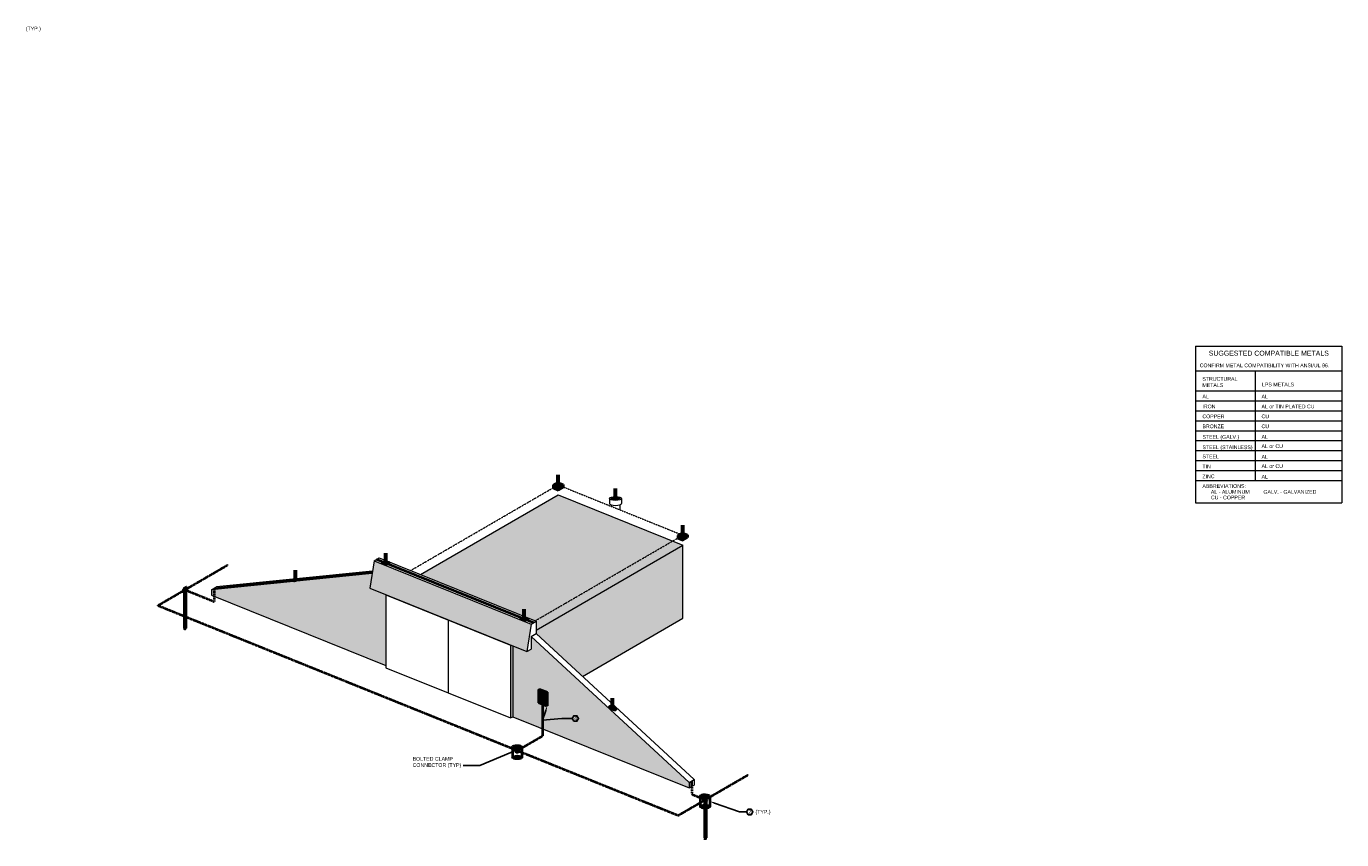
# Model space of a CAD drawing. Header units: inches. Extents: x 0 to 21849, y 0 to 20143.
# Tile 25 of 25: x 3263 to 6435, y 10602 to 12563. Entities that reach past the tile are written whole.
import ezdxf
from ezdxf import colors
from ezdxf.entities.mleader import LeaderData, LeaderLine
from ezdxf.math import Vec2, Vec3

# ---------------------------------------------------------------- set-up
doc = ezdxf.new("R2010")
doc.units = ezdxf.units.IN
doc.header["$MEASUREMENT"] = 0
doc.linetypes.add('DASHED2', pattern=[0.375, 0.25, -0.125])
doc.linetypes.add('HIDDEN2', pattern=[0.1875, 0.125, -0.0625])
for name, color, linetype, lineweight in [('E-ISO-BLDG', 131, 'Continuous', 9), ('E-LPS-ISO', 7, 'DASHED2', 40), ('E-PWR-SYMB', 4, 'Continuous', 35), ('E-STD-TEXT', 7, 'Continuous', 25)]:
    doc.layers.add(name, color=color, linetype=linetype, lineweight=lineweight)
doc.styles.get("Standard").update_dxf_attribs({"font": 'arial.ttf'})

msp = doc.modelspace()

# ---------------------------------------------------------------- hatches: boundary and pattern name
at = {"layer": 'E-ISO-BLDG', "transparency": 33554457}
h = msp.add_hatch(color=7, dxfattribs=at)
h.dxf.hatch_style = 1
h.paths.add_polyline_path([(4845.7, 11312.2), (4545.3, 11433.5), (4213.6, 11241), (4492, 11128.7), (4492, 11107)])
h = msp.add_hatch(color=7, dxfattribs=at)
h.dxf.hatch_style = 1
h.paths.add_polyline_path([(4492, 11107), (4492, 11098.7), (4603.6, 10995.7), (4845.7, 11136.2), (4845.7, 11312.2)])
h.paths.add_polyline_path([(5263.5, 10916), (5286.4, 10916), (5286.4, 10934.6), (5263.5, 10934.6)], flags=9)
h = msp.add_hatch(color=7, dxfattribs=at)
h.dxf.hatch_style = 1
h.paths.add_polyline_path([(4101.5, 11274.3), (4091.2, 11208.3), (4469.5, 11055.6), (4479.9, 11121.6)])
h = msp.add_hatch(color=7, dxfattribs=at)
h.dxf.hatch_style = 1
h.paths.add_polyline_path([(4130.1, 11021.6), (4130.1, 11192.5), (4091.2, 11208.3), (4096.8, 11243.8), (3709.7, 11204.4), (3709.7, 11191.3)])
h = msp.add_hatch(color=7, dxfattribs=at)
h.dxf.hatch_style = 1
h.paths.add_polyline_path([(4435.7, 11069.2), (4430.6, 11071.3), (4430.6, 10895.3), (4435.7, 10898.3)])
h = msp.add_hatch(color=7, dxfattribs=at)
h.dxf.hatch_style = 1
h.paths.add_polyline_path([(4479.9, 11091.6), (4479.9, 11061.6), (4469.5, 11055.6), (4435.7, 11069.2), (4435.7, 10898.3), (4861.4, 10726.5), (4861.4, 10739.6)])
at = {"layer": 'E-LPS-ISO', "linetype": 'Continuous'}
h = msp.add_hatch(dxfattribs=at)
h.set_pattern_fill('AR-CONC', scale=0.5)
h.set_pattern_definition([(50, (1957.4492, 9578.2412), (3.586301, -0.3137607), [0.375, -4.125]), (355, (1957.4492, 9578.241), (-0.6937567, 3.7609607), [0.3, -3.3]), (100.45144, (1957.748, 9578.215), (2.8925442, 3.4472), [0.318701, -3.5057106]), (46.1842, (1957.449, 9579.241), (5.3362067, -0.8275964), [0.5625, -6.1875]), (96.63564, (1957.894, 9579.172), (4.67331, 4.870593), [0.478052, -5.258569]), (351.18416, (1957.449, 9579.241), (4.67331, 4.870593), [0.45, -4.95]), (21, (1957.9492, 9578.9912), (2.9845353, -2.0130945), [0.375, -4.125]), (326, (1957.9492, 9578.991), (1.2165767, 3.6257502), [0.3, -3.3]), (71.45144, (1958.198, 9578.8234), (4.201112, 1.6126558), [0.318701, -3.5057106]), (37.5, (1957.4492, 9578.2412), (0.0607993, 1.66446927), [0, -3.26, 0, -3.35, 0, -3.3125]), (7.5, (1957.4492, 9578.2412), (1.3153477, 1.9720586), [0, -1.91, 0, -3.185, 0, -1.2625]), (327.5, (1956.3342, 9578.2412), (2.6691122, -0.11277436), [0, -1.25, 0, -3.9, 0, -5.175]), (317.5, (1955.8342, 9578.2412), (2.9159308, 0.5005249), [0, -1.625, 0, -2.59, 0, -3.675])])
h.paths.add_polyline_path([(4540.1, 11453.9), (4533.4, 11456.6), (4533.4, 11450)])
h.paths.add_polyline_path([(4545.7, 11451.7), (4540.1, 11453.9), (4533.4, 11450), (4545.7, 11445.1)])
h.paths.add_polyline_path([(4557.1, 11451.7), (4550.4, 11454.4), (4545.7, 11451.7), (4545.7, 11445.1)])
h.paths.add_polyline_path([(4557.1, 11458.3), (4550.4, 11454.4), (4557.1, 11451.7)])
at = {"layer": 'E-LPS-ISO'}
h = msp.add_hatch(color=7, dxfattribs=at)
h.dxf.hatch_style = 1
edge = h.paths.add_edge_path()
edge.add_ellipse((4545.3, 11457.5), major_axis=(2.1, 0.02), ratio=0.336663, start_angle=90, end_angle=180)
edge.add_line((4543.2, 11457.4), (4545.3, 11457.5))
edge.add_line((4545.3, 11457.5), (4545.2, 11458.2))
edge = h.paths.add_edge_path()
edge.add_line((4545.3, 11457.5), (4543.2, 11457.4))
edge.add_ellipse((4545.3, 11457.5), major_axis=(2.1, 0.02), ratio=0.336663, start_angle=180, end_angle=270)
edge.add_line((4545.3, 11456.8), (4545.3, 11457.5))
edge = h.paths.add_edge_path()
edge.add_ellipse((4545.3, 11457.5), major_axis=(2.1, 0.02), ratio=0.336663, start_angle=270, end_angle=360)
edge.add_line((4547.4, 11457.5), (4545.3, 11457.5))
edge.add_line((4545.3, 11457.5), (4545.3, 11456.8))
edge = h.paths.add_edge_path()
edge.add_ellipse((4545.3, 11457.5), major_axis=(2.1, 0.02), ratio=0.336663, start_angle=0, end_angle=89.798)
edge.add_line((4545.3, 11458.2), (4545.3, 11457.5))
edge.add_line((4545.3, 11457.5), (4547.4, 11457.5))
at = {"layer": 'E-LPS-ISO', "linetype": 'Continuous'}
h = msp.add_hatch(color=7, dxfattribs=at)
h.dxf.hatch_style = 1
edge = h.paths.add_edge_path()
edge.add_ellipse((4683.6, 11424.7), major_axis=(2.1, 0.02), ratio=0.336663, start_angle=89.798, end_angle=209.8771)
edge.add_line((4681.8, 11424.4), (4683.6, 11424.7))
edge.add_line((4683.6, 11424.7), (4683.6, 11425.4))
edge = h.paths.add_edge_path()
edge.add_ellipse((4683.6, 11424.7), major_axis=(2.1, 0.02), ratio=0.336663, start_angle=29.8771, end_angle=89.798)
edge.add_line((4683.6, 11425.4), (4683.6, 11424.7))
edge.add_line((4683.6, 11424.7), (4685.5, 11425.1))
edge = h.paths.add_edge_path()
edge.add_ellipse((4683.6, 11424.7), major_axis=(2.1, 0.02), ratio=0.336663, start_angle=209.8771, end_angle=389.8771)
edge.add_line((4685.5, 11425.1), (4681.8, 11424.4))
h = msp.add_hatch(dxfattribs=at)
h.set_pattern_fill('AR-CONC', scale=0.5)
h.set_pattern_definition([(50, (2257.8947, 9457.014), (3.586301, -0.3137607), [0.375, -4.125]), (355, (2257.8947, 9457.014), (-0.6937567, 3.7609607), [0.3, -3.3]), (100.45144, (2258.1935, 9456.9878), (2.8925442, 3.4472), [0.318701, -3.5057106]), (46.1842, (2257.8947, 9458.014), (5.3362067, -0.8275964), [0.5625, -6.1875]), (96.63564, (2258.3394, 9457.945), (4.67331, 4.870593), [0.478052, -5.258569]), (351.18416, (2257.8947, 9458.014), (4.67331, 4.870593), [0.45, -4.95]), (21, (2258.3947, 9457.764), (2.9845353, -2.0130945), [0.375, -4.125]), (326, (2258.3947, 9457.764), (1.2165767, 3.6257502), [0.3, -3.3]), (71.45144, (2258.6434, 9457.596), (4.201112, 1.6126558), [0.318701, -3.5057106]), (37.5, (2257.8947, 9457.0139), (0.0607993, 1.66446927), [0, -3.26, 0, -3.35, 0, -3.3125]), (7.5, (2257.8947, 9457.0139), (1.3153477, 1.9720586), [0, -1.91, 0, -3.185, 0, -1.2625]), (327.5, (2256.7797, 9457.0139), (2.6691122, -0.11277436), [0, -1.25, 0, -3.9, 0, -5.175]), (317.5, (2256.2797, 9457.014), (2.9159308, 0.5005249), [0, -1.625, 0, -2.59, 0, -3.675])])
h.paths.add_polyline_path([(4840.6, 11332.7), (4833.9, 11335.4), (4833.9, 11328.8)])
h.paths.add_polyline_path([(4846.1, 11330.5), (4840.6, 11332.7), (4833.9, 11328.8), (4846.1, 11323.9)])
h.paths.add_polyline_path([(4857.5, 11330.5), (4850.8, 11333.2), (4846.1, 11330.5), (4846.1, 11323.9)])
h.paths.add_polyline_path([(4857.5, 11337.1), (4850.8, 11333.2), (4857.5, 11330.5)])
at = {"layer": 'E-LPS-ISO'}
h = msp.add_hatch(color=7, dxfattribs=at)
h.dxf.hatch_style = 1
edge = h.paths.add_edge_path()
edge.add_ellipse((4845.7, 11336.2), major_axis=(2.1, 0.02), ratio=0.336663, start_angle=90, end_angle=180)
edge.add_line((4843.6, 11336.2), (4845.7, 11336.2))
edge.add_line((4845.7, 11336.2), (4845.7, 11336.9))
edge = h.paths.add_edge_path()
edge.add_line((4845.7, 11336.2), (4843.6, 11336.2))
edge.add_ellipse((4845.7, 11336.2), major_axis=(2.1, 0.02), ratio=0.336663, start_angle=180, end_angle=270)
edge.add_line((4845.7, 11335.5), (4845.7, 11336.2))
edge = h.paths.add_edge_path()
edge.add_ellipse((4845.7, 11336.2), major_axis=(2.1, 0.02), ratio=0.336663, start_angle=270, end_angle=360)
edge.add_line((4847.8, 11336.3), (4845.7, 11336.2))
edge.add_line((4845.7, 11336.2), (4845.7, 11335.5))
edge = h.paths.add_edge_path()
edge.add_ellipse((4845.7, 11336.2), major_axis=(2.1, 0.02), ratio=0.336663, start_angle=0, end_angle=89.798)
edge.add_line((4845.7, 11336.9), (4845.7, 11336.2))
edge.add_line((4845.7, 11336.2), (4847.8, 11336.3))
at = {"layer": 'E-LPS-ISO', "linetype": 'HIDDEN2'}
h = msp.add_hatch(color=7, dxfattribs=at)
h.dxf.hatch_style = 1
edge = h.paths.add_edge_path()
edge.add_ellipse((4129.9, 11268.8), major_axis=(2.1, 0.02), ratio=0.336663, start_angle=141.5787, end_angle=296.4248)
edge.add_line((4130.8, 11268.2), (4128.2, 11269.2))
edge = h.paths.add_edge_path()
edge.add_ellipse((4129.9, 11268.8), major_axis=(2.1, 0.02), ratio=0.336663, start_angle=89.798, end_angle=141.5787)
edge.add_line((4128.2, 11269.2), (4130.8, 11268.2))
edge.add_ellipse((4129.9, 11268.8), major_axis=(2.1, 0.02), ratio=0.336663, start_angle=296.4248, end_angle=337.7654)
edge.add_arc((4132.3, 11280.3), 11.8, 257.9756, 267.5517, ccw=False)
edge.add_line((4129.9, 11268.8), (4129.9, 11269.5))
edge = h.paths.add_edge_path()
edge.add_ellipse((4129.9, 11268.8), major_axis=(2.1, 0.02), ratio=0.336663, start_angle=337.7654, end_angle=449.798)
edge.add_line((4129.9, 11269.5), (4129.9, 11268.8))
edge.add_arc((4132.3, 11280.3), 11.8, 257.9756, 267.5517)
at = {"layer": 'E-LPS-ISO'}
h = msp.add_hatch(color=7, dxfattribs=at)
h.dxf.hatch_style = 1
edge = h.paths.add_edge_path()
edge.add_ellipse((3911.7, 11227.8), major_axis=(1.26, 0.32), ratio=0.336663, start_angle=0, end_angle=360)
h = msp.add_hatch(color=7, dxfattribs=at)
h.dxf.hatch_style = 1
h.paths.add_polyline_path([(3650.1, 11203), (3650.1, 11211.6), (3640.7, 11206.2), (3640.7, 11197.5)])
at = {"layer": 'E-LPS-ISO', "linetype": 'HIDDEN2'}
h = msp.add_hatch(color=7, dxfattribs=at)
h.dxf.hatch_style = 1
h.paths.add_polyline_path([(3645.9, 11204.6), (3644.9, 11204.6), (3644.9, 11112.1), (3645.9, 11112.1)])
at = {"layer": 'E-LPS-ISO'}
h = msp.add_hatch(color=7, dxfattribs=at)
h.dxf.hatch_style = 1
edge = h.paths.add_edge_path()
edge.add_ellipse((4463.7, 11134.1), major_axis=(2.1, 0.02), ratio=0.336663, start_angle=89.798, end_angle=360)
edge.add_ellipse((4463.7, 11134.1), major_axis=(2.1, 0.02), ratio=0.336663, start_angle=0, end_angle=89.798)
at = {"layer": 'E-LPS-ISO', "linetype": 'HIDDEN2'}
h = msp.add_hatch(color=7, dxfattribs=at)
h.dxf.hatch_style = 1
h.paths.add_polyline_path([(3645.4, 11112.1), (3644.9, 11112.1), (3645.4, 11108)])
h.paths.add_polyline_path([(3645.9, 11112.1), (3645.4, 11112.1), (3645.4, 11108)])
at = {"layer": 'E-LPS-ISO'}
h = msp.add_hatch(color=7, dxfattribs=at)
h.dxf.hatch_style = 1
edge = h.paths.add_edge_path()
edge.add_ellipse((4676.7, 10919.1), major_axis=(1.86, -0.97), ratio=0.336663, start_angle=0, end_angle=360)
h = msp.add_hatch(color=7, dxfattribs=at)
h.dxf.hatch_style = 1
h.paths.add_polyline_path([(4442, 10816.9), (4444.4, 10812.7), (4449.2, 10812.7), (4451.6, 10816.9), (4449.2, 10821), (4444.4, 10821)])
h = msp.add_hatch(color=7, dxfattribs=at)
h.dxf.hatch_style = 1
h.paths.add_polyline_path([(4895.2, 10698.3), (4897.6, 10694.2), (4902.4, 10694.2), (4904.8, 10698.3), (4902.4, 10702.5), (4897.6, 10702.5)])
at = {"layer": 'E-LPS-ISO', "linetype": 'HIDDEN2'}
h = msp.add_hatch(color=7, dxfattribs=at)
h.dxf.hatch_style = 1
h.paths.add_polyline_path([(4900.5, 10694.2), (4899.5, 10694.2), (4899.5, 10605.9), (4900.5, 10605.9)])
h = msp.add_hatch(color=7, dxfattribs=at)
h.dxf.hatch_style = 1
h.paths.add_polyline_path([(4900, 10605.9), (4899.5, 10605.9), (4900, 10601.8)])
h.paths.add_polyline_path([(4900.5, 10605.9), (4900, 10605.9), (4900, 10601.8)])
at = {"layer": 'E-PWR-SYMB'}
h = msp.add_hatch(color=7, dxfattribs=at)
h.dxf.hatch_style = 1
h.paths.add_polyline_path([(4500.1, 10965.1), (4498.1, 10964), (4517.4, 10956.2), (4519.3, 10957.3)])
h.paths.add_polyline_path([(4519.3, 10957.3), (4517.4, 10956.2), (4517.4, 10923.8), (4519.3, 10924.9)])
h = msp.add_hatch(dxfattribs=at)
h.set_pattern_fill('ANSI31', scale=30)
h.set_pattern_definition([(45, (2253.4166, 9407.312), (-2.6516504, 2.6516504), [])])
h.paths.add_polyline_path([(4517.4, 10956.2), (4498.1, 10964), (4498.1, 10931.6), (4517.4, 10923.8)])

# ---------------------------------------------------------------- linework, layer by layer
at = {"layer": 'E-ISO-BLDG', "color": 7, "linetype": 'HIDDEN2'}
for p, q in [((4189.2, 11250.8), (4539.5, 11454.2)), ((4551.4, 11455), (4839.6, 11338.7)), ((4491.6, 11130.7), (4840, 11332.9)), ((4500.1, 10965.1), (4498.1, 10964)), ((4519.3, 10957.3), (4517.4, 10956.2)), ((4519.3, 10924.9), (4517.4, 10923.8))]:
    msp.add_line(p, q, dxfattribs=at)
at = {"layer": 'E-ISO-BLDG', "color": 7}
for p, q in [((4213.6, 11241), (4545.3, 11433.5)), ((4545.3, 11433.5), (4845.7, 11312.2)), ((4492, 11107), (4845.7, 11312.2)), ((4845.7, 11136.2), (4845.7, 11312.2)), ((4101.5, 11274.3), (4091.2, 11208.3)), ((4101.5, 11274.3), (4113.7, 11281.3)), ((3709.7, 11204.4), (3709.7, 11191.3)), ((4091.2, 11208.3), (4469.5, 11055.6)), ((3709.7, 11191.3), (4130.1, 11021.6)), ((4130.1, 11192.5), (4130.1, 11016.5)), ((4130.1, 11192.5), (4430.6, 11071.3)), ((4603.6, 10995.7), (4845.7, 11136.2)), ((4280.3, 11131.9), (4280.3, 10955.9)), ((4479.9, 11121.6), (4469.5, 11055.6)), ((4479.9, 11121.6), (4492, 11128.7)), ((4492, 11128.7), (4492, 11098.7)), ((4430.6, 11071.3), (4430.6, 10895.3)), ((4479.9, 11091.6), (4492, 11098.7)), ((4479.9, 11091.6), (4479.9, 11061.6)), ((4469.5, 11055.6), (4479.9, 11061.6)), ((4130.1, 11016.5), (4430.6, 10895.3)), ((4430.6, 10895.3), (4435.7, 10898.3)), ((4435.7, 10898.3), (4861.4, 10726.5)), ((4861.4, 10739.6), (4873.5, 10746.7)), ((4861.4, 10739.6), (4861.4, 10726.5)), ((4861.4, 10726.5), (4873.5, 10733.6)), ((4873.5, 10746.7), (4873.5, 10733.6))]:
    msp.add_line(p, q, dxfattribs=at)
at = {"layer": 'E-ISO-BLDG', "color": 7, "linetype": 'Continuous'}
for p, q in [((4669.1, 11425), (4669.1, 11412.9)), ((4698.2, 11424.5), (4698.2, 11412.5)), ((4673.2, 11409.7), (4673.2, 11405.9)), ((4694.1, 11409.4), (4694.1, 11397.4)), ((3709.7, 11204.4), (3721.8, 11211.4))]:
    msp.add_line(p, q, dxfattribs=at)
at = {"layer": 'E-ISO-BLDG', "color": 7, "lineweight": 9}
for p, q in [((4101.5, 11274.3), (4479.9, 11121.6)), ((4113.7, 11281.3), (4492, 11128.7)), ((4096.8, 11243.8), (3709.7, 11204.4)), ((4097.7, 11249.7), (3721.8, 11211.4)), ((4479.9, 11091.6), (4861.4, 10739.6)), ((4492, 11098.7), (4873.5, 10746.7)), ((4435.7, 11069.2), (4435.7, 10898.3))]:
    msp.add_line(p, q, dxfattribs=at)
at = {"layer": 'E-ISO-BLDG', "color": 7}
msp.add_ellipse((4683.6, 11424.7), major_axis=(14.6, -0.2), ratio=0.31706, dxfattribs=at)
msp.add_ellipse((4683.6, 11412.7), major_axis=(14.6, -0.2), ratio=0.31706, start_param=3.141593, end_param=6.283185, dxfattribs=at)
at = {"layer": 'E-LPS-ISO', "color": 7, "linetype": 'Continuous'}
for p, q in [((4533.4, 11456.6), (4544.8, 11463.2)), ((4533.4, 11456.6), (4545.7, 11451.7)), ((4533.4, 11456.6), (4533.4, 11450)), ((4533.4, 11450), (4545.7, 11445.1)), ((4544.8, 11463.2), (4557.1, 11458.3)), ((4545.3, 11456.8), (4545.2, 11458.2)), ((4545.7, 11451.7), (4557.1, 11458.3)), ((4545.7, 11451.7), (4545.7, 11445.1)), ((4545.7, 11445.1), (4557.1, 11451.7)), ((4557.1, 11458.3), (4557.1, 11451.7)), ((4833.9, 11335.4), (4845.3, 11342)), ((4833.9, 11335.4), (4846.1, 11330.5)), ((4833.9, 11335.4), (4833.9, 11328.8)), ((4833.9, 11328.8), (4846.1, 11323.9)), ((4845.3, 11342), (4857.5, 11337.1)), ((4845.7, 11335.5), (4845.7, 11336.9)), ((4846.1, 11330.5), (4857.5, 11337.1)), ((4846.1, 11330.5), (4846.1, 11323.9)), ((4846.1, 11323.9), (4857.5, 11330.5)), ((4857.5, 11337.1), (4857.5, 11330.5)), ((4485.9, 11125.1), (4107.6, 11277.8)), ((3715.7, 11207.9), (4097.2, 11246.7)), ((4507.7, 10927.7), (4507.7, 10852.2)), ((4434.9, 10825.7), (4434.9, 10800.3)), ((4458.1, 10825.4), (4458.1, 10799.9)), ((4867.5, 10730.1), (4867.5, 10743.1)), ((4888.1, 10707.2), (4888.1, 10681.7)), ((4911.3, 10706.8), (4911.3, 10681.3))]:
    msp.add_line(p, q, dxfattribs=at)
at = {"layer": 'E-LPS-ISO', "color": 7}
for p, q in [((4543.2, 11457.4), (4547.4, 11457.5)), ((4843.6, 11336.2), (4847.8, 11336.3)), ((3580.2, 11166.7), (3748.4, 11264.4)), ((3650.1, 11211.6), (3640.7, 11197.5)), ((3650.1, 11211.6), (3640.7, 11206.2)), ((3640.7, 11206.2), (3650.1, 11203)), ((3640.7, 11206.2), (3640.7, 11197.5)), ((3640.7, 11197.5), (3650.1, 11203)), ((3644.9, 11204.6), (3645.9, 11204.6)), ((3645.4, 11204.6), (3715.7, 11176.2)), ((3650.1, 11211.6), (3650.1, 11203)), ((3715.7, 11207.9), (3715.7, 11194.8)), ((3580.2, 11166.7), (4834.8, 10660.5)), ((3715.7, 11194.8), (3715.7, 11176.2)), ((3644.9, 11112.1), (3645.4, 11108)), ((3644.9, 11112.1), (3645.9, 11112.1)), ((3645.9, 11112.1), (3645.4, 11108)), ((3645.4, 11108), (3645.4, 11112.1)), ((4446.8, 10816.9), (4507.7, 10852.2)), ((4442, 10816.9), (4451.6, 10816.9)), ((4446.3, 10816.9), (4447.3, 10816.9)), ((4834.8, 10660.5), (5003, 10758.1)), ((4867.5, 10730), (4867.5, 10711.5)), ((4867.5, 10711.5), (4900, 10698.3)), ((4895.2, 10698.3), (4904.8, 10698.3)), ((4899.5, 10698.3), (4900.5, 10698.3)), ((4899.5, 10605.9), (4900, 10601.8)), ((4899.5, 10605.9), (4900.5, 10605.9)), ((4900.5, 10605.9), (4900, 10601.8)), ((4900, 10601.8), (4900, 10605.9))]:
    msp.add_line(p, q, dxfattribs=at)
at = {"layer": 'E-LPS-ISO', "color": 7, "linetype": 'Continuous', "lineweight": 60}
for p, q in [((4545.3, 11457.5), (4545.3, 11481.5)), ((4683.6, 11424.7), (4683.6, 11448.7)), ((4845.7, 11336.2), (4845.7, 11360.2)), ((4129.9, 11268.8), (4129.9, 11292.8)), ((3911.7, 11227.8), (3911.7, 11251.8)), ((3644.9, 11204.6), (3644.9, 11112.1)), ((3645.9, 11204.6), (3645.9, 11112.1)), ((4463.7, 11134.1), (4463.7, 11158.1)), ((4676.7, 10919.1), (4676.7, 10943.1)), ((4899.5, 10698.3), (4899.5, 10605.9)), ((4900.5, 10698.3), (4900.5, 10605.9))]:
    msp.add_line(p, q, dxfattribs=at)
at = {"layer": 'E-LPS-ISO', "color": 7, "linetype": 'Continuous'}
for points in [[(4451.6, 10816.9), (4449.2, 10821), (4444.4, 10821), (4442, 10816.9), (4444.4, 10812.7), (4449.2, 10812.7)], [(4904.8, 10698.3), (4902.4, 10702.5), (4897.6, 10702.5), (4895.2, 10698.3), (4897.6, 10694.2), (4902.4, 10694.2)]]:
    msp.add_lwpolyline(points, close=True, dxfattribs=at)
for centre, major_axis, ratio in [((4545.3, 11457.5), (8.41, 0.09), 0.336663), ((4545.3, 11457.5), (4.2, 0.04), 0.336663), ((4545.3, 11457.5), (2.1, 0.02), 0.336663), ((4683.6, 11424.7), (8.41, 0.09), 0.336663), ((4683.6, 11424.7), (4.2, 0.04), 0.336663), ((4683.6, 11424.7), (2.1, 0.02), 0.336663), ((4845.7, 11336.2), (8.41, 0.09), 0.336663), ((4845.7, 11336.2), (4.2, 0.04), 0.336663), ((4845.7, 11336.2), (2.1, 0.02), 0.336663), ((4129.9, 11268.8), (8.41, 0.09), 0.336663), ((4129.9, 11268.8), (4.2, 0.04), 0.336663), ((4129.9, 11268.8), (2.1, 0.02), 0.336663), ((3911.7, 11227.8), (5.06, 1.28), 0.336663), ((3911.7, 11227.8), (2.53, 0.64), 0.336663), ((3911.7, 11227.8), (1.26, 0.32), 0.336663), ((4463.7, 11134.1), (8.41, 0.09), 0.336663), ((4463.7, 11134.1), (4.2, 0.04), 0.336663), ((4463.7, 11134.1), (2.1, 0.02), 0.336663), ((4676.7, 10919.1), (7.46, -3.88), 0.336663), ((4676.7, 10919.1), (3.73, -1.94), 0.336663), ((4676.7, 10919.1), (1.86, -0.97), 0.336663), ((4446.5, 10825.6), (11.6, -0.2), 0.31706), ((4446.5, 10800.1), (11.6, -0.2), 0.31706), ((4899.7, 10707), (11.6, -0.2), 0.31706), ((4899.7, 10681.5), (11.6, -0.2), 0.31706)]:
    msp.add_ellipse(centre, major_axis=major_axis, ratio=ratio, dxfattribs=at)
at = {"layer": 'E-PWR-SYMB', "color": 7}
for p, q in [((4498.1, 10964), (4498.1, 10931.6)), ((4498.1, 10964), (4517.4, 10956.2)), ((4500.1, 10965.1), (4519.3, 10957.3)), ((4517.4, 10956.2), (4517.4, 10923.8)), ((4519.3, 10957.3), (4519.3, 10924.9)), ((4498.1, 10931.6), (4517.4, 10923.8))]:
    msp.add_line(p, q, dxfattribs=at)
at = {"layer": 'E-STD-TEXT', "color": 7, "lineweight": 0}
for p, q in [((6082.3, 11792.2), (6082.3, 11414.1)), ((6082.3, 11792.2), (6434.6, 11792.2)), ((6434.6, 11792.2), (6434.6, 11414.1)), ((6082.3, 11732.2), (6434.6, 11732.2)), ((6226, 11732.2), (6226, 11468.2)), ((6082.3, 11684.2), (6434.6, 11684.2)), ((6082.3, 11660.2), (6434.6, 11660.2)), ((6082.3, 11636.2), (6434.6, 11636.2)), ((6082.3, 11612.2), (6434.6, 11612.2)), ((6082.3, 11588.2), (6434.6, 11588.2)), ((6082.3, 11564.2), (6434.6, 11564.2)), ((6082.3, 11540.2), (6434.6, 11540.2)), ((6082.3, 11516.2), (6434.6, 11516.2)), ((6082.3, 11492.2), (6434.6, 11492.2)), ((6082.3, 11468.2), (6434.6, 11468.2)), ((6082.3, 11414.1), (6434.6, 11414.1))]:
    msp.add_line(p, q, dxfattribs=at)
at = {"layer": 'E-STD-TEXT', "color": 7}
for points in [[(4583.1, 10887.6), (4590.7, 10887.6), (4594.6, 10894.3), (4590.7, 10900.9), (4583.1, 10900.9), (4579.2, 10894.3)], [(5003.3, 10662.1), (5011, 10662.1), (5014.8, 10668.7), (5011, 10675.4), (5003.3, 10675.4), (4999.4, 10668.7)]]:
    msp.add_lwpolyline(points, close=True, dxfattribs=at)

# ---------------------------------------------------------------- texts
at = {"layer": 'E-STD-TEXT', "color": 7, "attachment_point": 1}
for s, width, gutter_width, insert, char_height in [('(TYP.)', 44.876, 48, (3261.7, 12562.4), 9), ('\\A1;SUGGESTED COMPATIBLE METALS', 300.785, 24, (6114, 11781.1), 12), ('\\A1;CONFIRM METAL COMPATIBILITY WITH ANSI/UL 96.', 342.304, 24, (6092.3, 11750.2), 9), ('\\A1;STRUCTURAL METALS', 87.722, 24, (6098.7, 11717.7), 9), ('\\A1;LPS METALS', 87.722, 24, (6242.5, 11704.1), 9), ('\\A1;AL', 89.07, 24, (6098.8, 11675.2), 9), ('\\A1;AL', 89.07, 24, (6241.3, 11675.2), 9), ('\\A1;IRON', 89.07, 24, (6098.8, 11651.2), 9), ('\\A1;AL or TIN PLATED CU', 156.745, 24, (6241.3, 11651.2), 9), ('\\A1;COPPER', 89.07, 24, (6098.8, 11627.2), 9), ('\\A1;CU', 89.07, 24, (6241.3, 11627.2), 9), ('\\A1;STEEL (GALV.)', 89.07, 24, (6098.8, 11577.7), 9), ('\\A1;BRONZE', 89.07, 24, (6098.8, 11603.2), 9), ('\\A1;AL', 89.07, 24, (6241.3, 11577.7), 9), ('\\A1;CU', 89.07, 24, (6241.3, 11603.2), 9), ('\\A1;STEEL (STAINLESS)', 125.636, 24, (6098.8, 11552.7), 9), ('\\A1;AL or CU', 68.321, 24, (6241.3, 11555.2), 9), ('\\A1;STEEL', 89.07, 24, (6098.8, 11530.5), 9), ('\\A1;AL', 89.07, 24, (6241.3, 11529.7), 9), ('\\A1;TIN', 89.07, 24, (6098.8, 11506.5), 9), ('\\A1;ZINC', 89.07, 24, (6098.8, 11482.5), 9), ('\\A1;AL or CU', 80.352, 24, (6241.3, 11507.2), 9), ('\\A1;ABBREVIATIONS:', 89.07, 24, (6098.8, 11459.2), 9), ('\\A1;AL', 89.07, 24, (6241.3, 11481.7), 9), ('\\A1;AL - ALUMINUM', 117.404, 24, (6119.2, 11445.2), 9), ('\\A1;CU - COPPER', 117.404, 24, (6119.2, 11431.6), 9), ('\\A1;GALV. - GALVANIZED', 141.968, 24, (6245.8, 11445.2), 9), ('4', 11.17, 48, (4584, 10898.9), 9), ('BOLTED CLAMP CONNECTOR (TYP)', 117.787, 48, (4194.3, 10801.4), 9), ('2', 11.17, 48, (5004.2, 10673.4), 9), ('(TYP.)', 44.876, 48, (5021.1, 10673.4), 9)]:
    msp.add_mtext_dynamic_manual_height_columns(s, width=width, gutter_width=gutter_width, heights=[0], dxfattribs=dict(at, insert=insert, char_height=char_height))

# ---------------------------------------------------------------- leaders
at = {"layer": 'E-STD-TEXT', "color": 7}
ml = msp.add_multileader_mtext('Standard', dxfattribs=at)
ml.set_content('', color=7)
ml.set_leader_properties()
ml.build(insert=Vec2(0, 0))
ml.multileader.update_dxf_attribs({"dogleg_length": 0.36, "arrow_head_size": 12, "scale": 48})
ctx = ml.context
ctx.base_point, ctx.scale, ctx.char_height, ctx.arrow_head_size, ctx.landing_gap_size, ctx.plane_origin = Vec3(4579.2, 10894.3), 48, 8.64, 12, 4.32, Vec3(4463.1, 10621.4)
notes = []
notes.append((ctx, [(0, (1, 1, 0), (4554.4, 10894.3), (1, 0), 24.8, [(1, [(4519.3, 10924.9), (4507.7, 10889.9)], 0, [])])]))
ctx.mtext.insert, ctx.mtext.flow_direction = Vec3(4583.5, 10898.6), 5
ml = msp.add_multileader_mtext('Standard', dxfattribs=at)
ml.set_content('', color=7)
ml.set_leader_properties()
ml.build(insert=Vec2(0, 0))
ml.multileader.update_dxf_attribs({"dogleg_length": 0.36, "arrow_head_size": 12, "scale": 48})
ctx = ml.context
ctx.base_point, ctx.scale, ctx.char_height, ctx.arrow_head_size, ctx.landing_gap_size, ctx.plane_origin = Vec3(4307.9, 10781), 48, 8.64, 12, 4.32, Vec3(4214.4, 10739.4)
ctx.text_align_type = 2
notes.append((ctx, [(1, (1, 1, 0), (4356.5, 10781), (-1, 0), 39.9, [(0, [(4442, 10816.9)], 0, [])])]))
ctx.mtext.insert, ctx.mtext.alignment, ctx.mtext.flow_direction = Vec3(4312.3, 10785.3), 3, 5
ml = msp.add_multileader_mtext('Standard', dxfattribs=at)
ml.set_content('', color=7)
ml.set_leader_properties()
ml.build(insert=Vec2(0, 0))
ml.multileader.update_dxf_attribs({"dogleg_length": 0.36, "arrow_head_size": 12, "scale": 48})
ctx = ml.context
ctx.base_point, ctx.scale, ctx.char_height, ctx.arrow_head_size, ctx.landing_gap_size, ctx.plane_origin = Vec3(4999.4, 10668.7), 48, 8.64, 12, 4.32, Vec3(4928.6, 10616.3)
notes.append((ctx, [(0, (1, 1, 0), (4982.2, 10668.7), (1, 0), 17.3, [(0, [(4911.3, 10694.1)], 0, [])])]))
ctx.mtext.insert, ctx.mtext.flow_direction = Vec3(5003.8, 10673), 5
for ctx, leaders in notes:
    for number, flags, end, landing, length, lines in leaders:
        leader = LeaderData()
        leader.index, (leader.has_last_leader_line, leader.has_dogleg_vector, leader.attachment_direction) = number, flags
        leader.last_leader_point, leader.dogleg_vector, leader.dogleg_length = Vec3(end), Vec3(landing), length
        for number, points, colour, breaks in lines:
            line = LeaderLine()
            line.index, line.vertices, line.color, line.breaks = number, Vec3.list(points), colors.encode_raw_color(colour), breaks
            leader.lines.append(line)
        ctx.leaders.append(leader)

doc.saveas('drawing.dxf')
